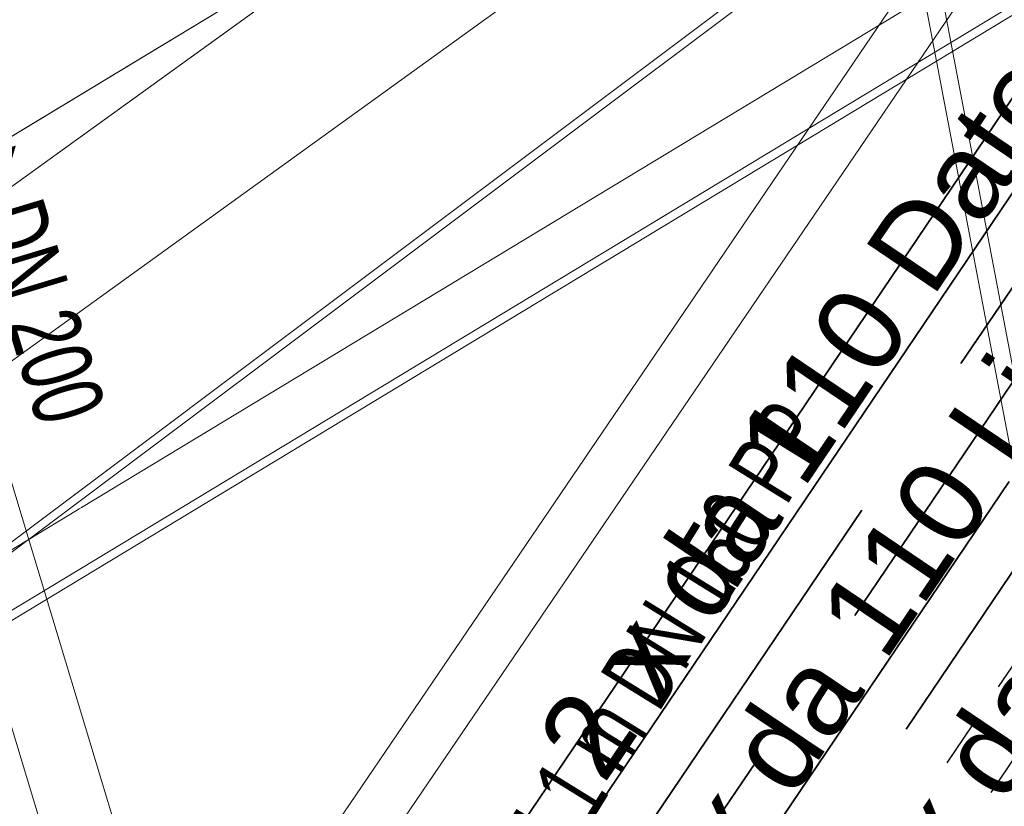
# Model space of a CAD drawing. Extents: x 3503739 to 3504470, y 5375172 to 5375561.
# Tile 85 of 121: x 3504138.2 to 3504140.99, y 5375384.3 to 5375386.53. Entities that reach past the tile are written whole.
import ezdxf

# ---------------------------------------------------------------- set-up
doc = ezdxf.new("R2010")
doc.units = 0
doc.header["$MEASUREMENT"] = 0
doc.linetypes.add('2', pattern=[3.4, 1.2, -0.5, 1.2, -0.5])
doc.linetypes.add('237', pattern=[1.5, 0.75, -0.18, 0.13, -0.13, 0.13, -0.18])
for name, color, linetype in [('_4WP_KANCAD__', 7, 'Continuous'), ('_4WP_KANCADT__', 7, 'Continuous'), ('_4WP_LICHT-KSR', 7, 'Continuous'), ('_4WP_STADT_DATEN', 7, 'Continuous'), ('_4WP_STADT_FTT1', 7, 'Continuous'), ('_4WP_STADT_STROM', 7, 'Continuous'), ('BHM_WA', 7, 'Continuous'), ('W-SCHE__CLIPPING', 7, 'Continuous'), ('W-SCHESTEMPEL1', 7, 'Continuous')]:
    doc.layers.add(name, color=color, linetype=linetype)
doc.styles.add('202', font='ARIAL.TTF', dxfattribs={"height": 0.24})
doc.styles.add('40', font='TXT', dxfattribs={"width": 0.7, "height": 0.2})
doc.styles.add('420', font='ARIAL.TTF', dxfattribs={"height": 0.24})
doc.styles.add('434', font='ARIAL.TTF', dxfattribs={"height": 0.24})

msp = doc.modelspace()

# ---------------------------------------------------------------- linework, layer by layer
at = {"layer": '_4WP_KANCAD__', "color": 1, "linetype": 'Continuous', "lineweight": 18}
for points in [[(3504137.3713, 5375387.2011), (3504138.5233, 5375383.3851), (3504138.7147, 5375383.4429), (3504137.5627, 5375387.2589)], [(3504140.8167, 5375386.8671), (3504140.8695, 5375386.5916), (3504140.8695, 5375386.5916), (3504138.681, 5375383.3718), (3504138.557, 5375383.4562), (3504140.7105, 5375386.6244), (3504140.7105, 5375386.6244), (3504140.6693, 5375386.8389)], [(3504140.8167, 5375386.8671), (3504140.8695, 5375386.5916), (3504138.681, 5375383.3718)], [(3504140.6693, 5375386.8389), (3504140.7105, 5375386.6244), (3504138.557, 5375383.4562)]]:
    msp.add_lwpolyline(points, dxfattribs=at)
at = {"layer": '_4WP_LICHT-KSR', "color": 190, "linetype": '2', "lineweight": 35}
for points in [[(3504140.3206, 5375392.6207), (3504140.5692, 5375392.6674, -0.44305), (3504142.1039, 5375391.5041), (3504142.4059, 5375388.0853, -0.172278), (3504142.188, 5375387.243), (3504138.133, 5375381.2431, 0.198164), (3504137.8869, 5375380.0479), (3504138.4674, 5375376.9998)], [(3504138.3199, 5375376.9726), (3504137.7396, 5375380.0198, -0.198163), (3504138.0088, 5375381.3271), (3504142.0637, 5375387.327, 0.172278), (3504142.2565, 5375388.0722), (3504141.9545, 5375391.4909, 0.44305), (3504140.5968, 5375392.52), (3504140.3483, 5375392.4733)]]:
    msp.add_lwpolyline(points, format="xyb", dxfattribs=at)
at = {"layer": '_4WP_STADT_DATEN', "color": 7, "linetype": 'Continuous', "lineweight": 35}
for points in [[(3504137.7383, 5375376.2482), (3504137.6915, 5375376.4938, -0.071682), (3504137.6272, 5375377.9186, 0.071682), (3504137.563, 5375379.3435), (3504137.4036, 5375380.1802, -0.198163), (3504137.5575, 5375380.9272), (3504141.9394, 5375387.411, 0.172278), (3504142.107, 5375388.059), (3504141.8051, 5375391.4777, 0.44305), (3504140.6245, 5375392.3725), (3504140.376, 5375392.3259)], [(3504137.5909, 5375376.2201), (3504137.5442, 5375376.4657, -0.071682), (3504137.478, 5375377.9333, 0.071682), (3504137.4156, 5375379.3154), (3504137.2563, 5375380.1521, -0.198163), (3504137.4332, 5375381.0112), (3504141.519, 5375387.0568, 0.292341), (3504141.5464, 5375388.1337), (3504141.2905, 5375388.5575)]]:
    msp.add_lwpolyline(points, format="xyb", dxfattribs=at)
at = {"layer": '_4WP_STADT_FTT1', "color": 1, "linetype": '237', "lineweight": 25}
for points in [[(3504139.8157, 5375377.5932, -0.40814), (3504139.0114, 5375378.1524), (3504138.5955, 5375380.3364, -0.198163), (3504138.7493, 5375381.0834), (3504142.3889, 5375386.4688, 0.172278), (3504142.7325, 5375387.7971), (3504142.4028, 5375391.5305, 0.44305), (3504140.5138, 5375392.9622), (3504140.2653, 5375392.9156)], [(3504139.6379, 5375377.5631, -0.403498), (3504138.8711, 5375378.0872), (3504138.4481, 5375380.3083, -0.198163), (3504138.625, 5375381.1674), (3504142.2167, 5375386.4819, 0.292341), (3504142.2442, 5375387.5588), (3504141.5473, 5375388.7126)]]:
    msp.add_lwpolyline(points, format="xyb", dxfattribs=at)
at = {"layer": '_4WP_STADT_STROM', "color": 3, "linetype": '2', "lineweight": 35}
for points in [[(3504140.2929, 5375392.7682), (3504140.5415, 5375392.8148, -0.44305), (3504142.2534, 5375391.5173), (3504142.5762, 5375387.8616, -0.172278), (3504142.3332, 5375386.9221), (3504138.3816, 5375381.0751, 0.198163), (3504138.1816, 5375380.104), (3504138.7624, 5375377.0543)], [(3504141.4189, 5375388.635), (3504141.9807, 5375387.7048, -0.292341), (3504141.9533, 5375386.6278), (3504138.2573, 5375381.1591, 0.198163), (3504138.0343, 5375380.0759), (3504138.6149, 5375377.0271)]]:
    msp.add_lwpolyline(points, format="xyb", dxfattribs=at)
at = {"layer": 'BHM_WA', "color": 252, "linetype": 'Continuous', "lineweight": 13}
for points in [[(3504133.9712, 5375386.7994, 0), (3504140.2637, 5375387.0411, 0), (3504140.5154, 5375386.8006, 0), (3504136.8479, 5375384.0502, 0), (3504141.9153, 5375387.1137, 0), (3504149.1475, 5375389.1597, 0), (3504149.2157, 5375393.0731, 0), (3504140.9514, 5375392.4242, 0), (3504140.8745, 5375387.5333, 0), (3504140.9514, 5375392.4242, 0), (3504133.9712, 5375386.7994, 0), (3504140.2637, 5375387.0411, 0), (3504140.8745, 5375387.5333, 0), (3504141.4515, 5375387.4849, 0), (3504149.2157, 5375393.0731, 0), (3504140.9514, 5375392.4242, 0), (3504140.9458, 5375392.4296, 0), (3504133.9605, 5375386.8007, 0)], [(3504136.8607, 5375384.0291, 0), (3504141.9288, 5375387.0942, 0), (3504136.8607, 5375384.0291, 0)]]:
    msp.add_polyline3d(points, dxfattribs=at)
at = {"layer": 'BHM_WA', "color": 254, "linetype": 'Continuous', "lineweight": 13}
for points in [[(3504136.9014, 5375385.4229, 0), (3504142.2795, 5375388.6742, 0), (3504141.8656, 5375389.3588, 0), (3504140.8939, 5375388.7714, 0), (3504137.8805, 5375386.9496, 0)], [(3504136.9014, 5375385.4229, 0), (3504139.5214, 5375387.0068, 0), (3504139.5317, 5375387.013, 0), (3504140.8791, 5375387.8276, 0), (3504140.8807, 5375387.8285, 0), (3504140.8827, 5375387.8298, 0), (3504140.8847, 5375387.831, 0), (3504140.8867, 5375387.8322, 0), (3504140.8887, 5375387.8334, 0), (3504140.8907, 5375387.8346, 0), (3504140.8926, 5375387.8357, 0), (3504140.8945, 5375387.8369, 0), (3504140.8963, 5375387.838, 0), (3504140.8981, 5375387.839, 0), (3504140.8998, 5375387.8401, 0), (3504140.9015, 5375387.8411, 0), (3504140.9031, 5375387.8421, 0), (3504140.9047, 5375387.843, 0), (3504140.9062, 5375387.8439, 0), (3504140.9076, 5375387.8448, 0), (3504140.909, 5375387.8456, 0), (3504140.9115, 5375387.8472, 0), (3504140.9137, 5375387.8485, 0), (3504142.2795, 5375388.6742, 0)], [(3504135.9413, 5375386.9962, 0), (3504139.9593, 5375387.7624, 0), (3504140.0981, 5375387.0348, 0), (3504140.0989, 5375387.0306, 0), (3504140.1132, 5375386.9552, 0), (3504137.5584, 5375385.1128, 0), (3504137.4757, 5375385.5464, 0), (3504139.4996, 5375387.0059, 0), (3504139.5083, 5375387.0121, 0), (3504139.9929, 5375387.3615, 0), (3504137.8205, 5375386.9473, 0), (3504137.7488, 5375386.9336, 0), (3504136.0163, 5375386.6032, 0), (3504139.9929, 5375387.3615, 0), (3504139.5083, 5375387.0121, 0), (3504139.4996, 5375387.0059, 0), (3504137.4757, 5375385.5464, 0), (3504137.5584, 5375385.1128, 0), (3504140.1132, 5375386.9552, 0), (3504139.9593, 5375387.7624, 0), (3504135.9413, 5375386.9962, 0)], [(3504135.9413, 5375386.9962, 0), (3504139.9593, 5375387.7624, 0), (3504140.0981, 5375387.0348, 0), (3504140.0989, 5375387.0306, 0), (3504140.1132, 5375386.9552, 0), (3504137.5584, 5375385.1128, 0), (3504137.4757, 5375385.5464, 0), (3504139.4996, 5375387.0059, 0), (3504139.5083, 5375387.0121, 0), (3504139.9929, 5375387.3615, 0), (3504137.8205, 5375386.9473, 0), (3504137.7488, 5375386.9336, 0), (3504136.0163, 5375386.6032, 0), (3504139.9929, 5375387.3615, 0), (3504137.4757, 5375385.5464, 0), (3504137.5584, 5375385.1128, 0), (3504140.1132, 5375386.9552, 0), (3504139.9593, 5375387.7624, 0), (3504135.9413, 5375386.9962, 0)], [(3504137.4375, 5375385.7469, 0), (3504140.0432, 5375387.3223, 0), (3504139.5317, 5375387.013, 0), (3504139.5214, 5375387.0068, 0), (3504137.4375, 5375385.7469, 0)], [(3504138.0276, 5375384.9349, 0), (3504138.2259, 5375385.0546, 0), (3504138.3632, 5375385.1376, 0), (3504138.3706, 5375385.1421, 0), (3504138.3772, 5375385.1461, 0), (3504141.5349, 5375387.0551, 0)], [(3504138.0276, 5375384.9349, 0), (3504138.2259, 5375385.0546, 0), (3504138.3632, 5375385.1376, 0), (3504138.3706, 5375385.1421, 0), (3504138.3772, 5375385.1461, 0), (3504141.5349, 5375387.0551, 0)], [(3504140.6002, 5375386.8352, 0), (3504138.2259, 5375385.0546, 0), (3504137.7633, 5375384.7071, 0)], [(3504137.7633, 5375384.7071, 0), (3504138.2259, 5375385.0546, 0), (3504140.6002, 5375386.8352, 0)]]:
    msp.add_polyline3d(points, dxfattribs=at)
at = {"layer": 'W-SCHE__CLIPPING', "color": 7, "linetype": 'Continuous', "lineweight": 13}
msp.add_line((3504130.2835, 5375441.7013), (3504145.5795, 5375361.2424), dxfattribs=at)
at = {"layer": 'W-SCHESTEMPEL1', "color": 7, "linetype": 'Continuous', "lineweight": 13}
msp.add_line((3504145.6381, 5375361.2018), (3504140.2779, 5375389.3969), dxfattribs=at)

# ---------------------------------------------------------------- texts
at = {"layer": '_4WP_KANCADT__', "color": 1, "linetype": 'Continuous', "style": '40', "width": 0.7}
for s, rotation, p in [('--> DN 200', 286.7984, (3504137.9906, 5375386.2484)), ('<-- 1.5 % 4.1 m DN 150 PP', 58.2996, (3504139.3061, 5375383.4249))]:
    msp.add_text(s, height=0.2, rotation=rotation, dxfattribs=at).set_placement(p)
at = {"layer": '_4WP_LICHT-KSR', "color": 190, "linetype": 'Continuous', "style": '420'}
msp.add_text('2 x da 110 Licht (04)', height=0.24, rotation=55.9478, dxfattribs=at).set_placement((3504140.0843, 5375383.8717))
at = {"layer": '_4WP_STADT_DATEN', "color": 7, "linetype": 'Continuous', "style": '434'}
msp.add_text('2 x da 110 Daten', height=0.24, rotation=55.9478, dxfattribs=at).set_placement((3504139.8537, 5375384.3599))
at = {"layer": '_4WP_STADT_STROM', "color": 7, "linetype": 'Continuous', "style": '202'}
msp.add_text('2 x da 110 Strom', height=0.24, rotation=55.9478, dxfattribs=at).set_placement((3504140.682, 5375383.857))

doc.saveas('drawing.dxf')
